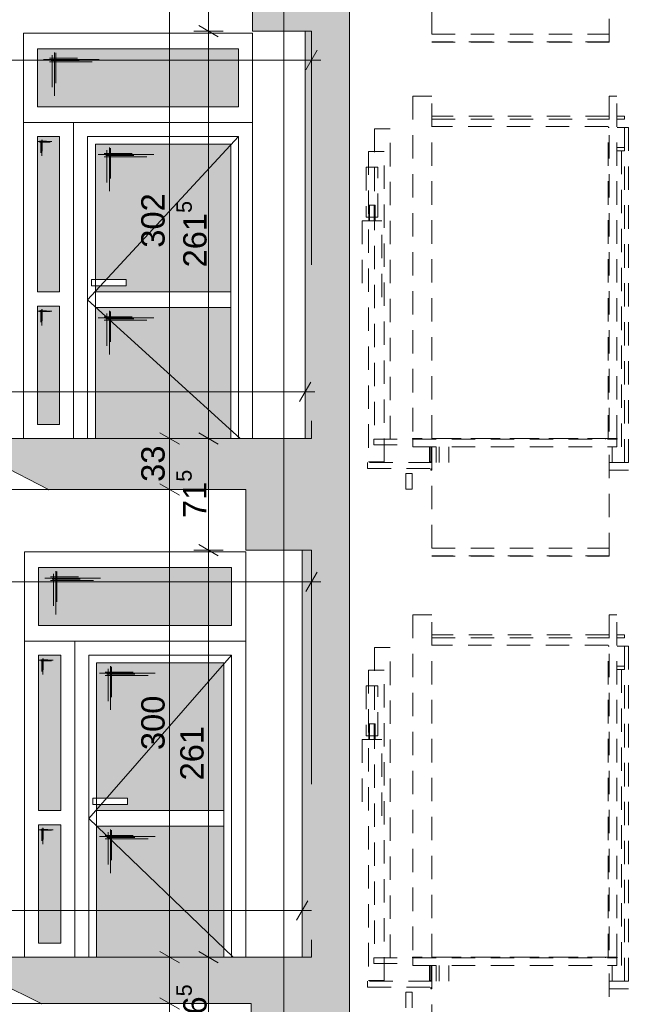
# Paper-space layout 'A-42 PRZEKRÓJ A-A' of a CAD drawing. Header units: millimetres. Extents: x 0 to 1114, y -5 to 726.
# Tile 41 of 92: x 132 to 172, y 389 to 452. Entities that reach past the tile are written whole.
import ezdxf
from ezdxf.xclip import XClip

# ---------------------------------------------------------------- set-up
doc = ezdxf.new("R2010")
doc.units = ezdxf.units.MM
doc.header["$MEASUREMENT"] = 0
doc.header["$XCLIPFRAME"] = 0
for name, pattern in [('DASHDOTX2', [1000, 500, -250, 0, -250]), ('LINIE_3', [25, 15, -10]), ('Przer. długie kreski', [2.5, 1.5, -1]), ('PRZERYWANA', [5.64444, 2.82222, -2.82222]), ('VERDECKT', [381, 254, -127])]:
    doc.linetypes.add(name, pattern=pattern)
for name, color, linetype, lineweight, true_color in [('A_osie_Nr_pióra__16', 7, 'Continuous', 5, 0x0f0f0f), ('A_schody_Nr_pióra__9', 7, 'Continuous', 13, 0xadadad), ('A_stolarka_Nr_pióra__254', 7, 'Continuous', 5, 0xfdfdfd), ('A_stolarka_Nr_pióra__9', 7, 'Continuous', 13, 0xadadad), ('A_winda_Nr_pióra__10', 7, 'Continuous', 13, 0x4b4b4b), ('A_ściany_Nr_pióra__8', 7, 'Continuous', 13, 0x4c4c4c)]:
    doc.layers.add(name, color=color, linetype=linetype, lineweight=lineweight, true_color=true_color)
doc.layers.add('A_schody', color=7, linetype='Continuous')
doc.layers.add('A_stolarka', color=7, linetype='Continuous')
for name, color, linetype, lineweight in [('A_schody_Nr_pióra__1', 7, 'Continuous', 20), ('A_strop_Nr_pióra__1', 7, 'Continuous', 20), ('A_wymiary_Nr_pióra__1', 7, 'Continuous', 20), ('A_wymiary_Nr_pióra__2', 8, 'Continuous', 13), ('A_ściany_Nr_pióra__1', 7, 'Continuous', 20)]:
    doc.layers.add(name, color=color, linetype=linetype, lineweight=lineweight)
doc.styles.add('STYL_AUTOMATYCZNY_1', font='arial.ttf')
doc.styles.add('STYL_AUTOMATYCZNY_4', font='arial.ttf')

# ---------------------------------------------------------------- blocks, each defined once
blk = doc.blocks.new('Rysunek_1_1', base_point=(-1560.278, -148.908))
at = {"layer": 'A_schody', "linetype": 'Continuous', "lineweight": 0, "true_color": 0x000000}
h = blk.add_hatch(color=18, dxfattribs=at)
h.paths.add_polyline_path([(81.694, 140.929), (175.424, 140.929), (226.244, 140.929), (306.913, 140.929), (548.587, 140.929), (548.587, 244.87), (543.567, 244.87), (543.567, 243.12), (527.617, 243.12), (527.617, 243.652), (527.767, 243.652), (527.767, 244.652), (524.676, 244.652), (524.676, 245.185), (524.826, 245.185), (524.826, 246.185), (521.735, 246.185), (521.735, 246.718), (521.885, 246.718), (521.885, 247.718), (518.794, 247.718), (518.794, 248.251), (518.944, 248.251), (518.944, 249.251), (515.853, 249.251), (515.853, 249.784), (516.003, 249.784), (516.003, 250.784), (512.912, 250.784), (512.912, 251.317), (513.062, 251.317), (513.062, 252.317), (509.971, 252.317), (509.971, 252.85), (510.121, 252.85), (510.121, 253.85), (507.03, 253.85), (507.03, 254.383), (507.18, 254.383), (507.18, 255.383), (504.089, 255.383), (504.089, 255.916), (504.239, 255.916), (504.239, 256.916), (501.148, 256.916), (501.148, 257.449), (501.298, 257.449), (501.298, 258.449), (498.572, 258.449), (498.207, 258.449), (498.207, 258.982), (498.357, 258.982), (498.357, 259.982), (498.277, 259.982), (479.827, 259.982), (479.827, 286.332), (482.217, 286.332), (482.217, 290.162), (496.884, 290.162), (527.025, 274.725), (529.906, 273.25), (543.567, 273.25), (543.567, 276.2), (527.437, 276.2), (527.437, 276.727), (527.587, 276.727), (527.587, 277.727), (524.454, 277.727), (524.454, 278.255), (524.604, 278.255), (524.604, 279.255), (521.471, 279.255), (521.471, 279.783), (521.621, 279.783), (521.621, 280.783), (518.488, 280.783), (518.488, 281.31), (518.638, 281.31), (518.638, 282.31), (515.505, 282.31), (515.505, 282.838), (515.655, 282.838), (515.655, 283.838), (512.522, 283.838), (512.522, 284.366), (512.672, 284.366), (512.672, 285.366), (509.539, 285.366), (509.539, 285.894), (509.689, 285.894), (509.689, 286.894), (506.556, 286.894), (506.556, 287.421), (506.706, 287.421), (506.706, 288.421), (503.573, 288.421), (503.573, 288.949), (503.723, 288.949), (503.723, 289.949), (500.59, 289.949), (500.59, 290.477), (500.74, 290.477), (500.74, 291.477), (497.79, 291.477), (497.607, 291.477), (497.607, 292.005), (497.757, 292.005), (497.757, 293.005), (497.647, 293.005), (497.497, 293.005), (494.627, 293.005), (479.247, 293.005), (479.217, 293.005), (479.217, 319.235), (481.647, 319.235), (481.647, 323.105), (496.903, 323.105), (527.216, 307.736), (530.839, 305.9), (543.567, 305.9), (543.567, 309.21), (530.456, 309.21), (527.627, 309.21), (527.627, 309.736), (527.777, 309.736), (527.777, 310.736), (524.617, 310.736), (524.617, 311.262), (524.767, 311.262), (524.767, 312.262), (521.607, 312.262), (521.607, 312.788), (521.757, 312.788), (521.757, 313.788), (518.597, 313.788), (518.597, 314.314), (518.747, 314.314), (518.747, 315.314), (515.587, 315.314), (515.587, 315.84), (515.737, 315.84), (515.737, 316.84), (512.577, 316.84), (512.577, 317.366), (512.727, 317.366), (512.727, 318.366), (509.567, 318.366), (509.567, 318.892), (509.717, 318.892), (509.717, 319.892), (506.557, 319.892), (506.557, 320.418), (506.707, 320.418), (506.707, 321.418), (503.547, 321.418), (503.547, 321.944), (503.697, 321.944), (503.697, 322.944), (500.537, 322.944), (500.537, 323.47), (500.687, 323.47), (500.687, 324.47), (497.527, 324.47), (497.527, 324.493), (497.527, 324.996), (497.677, 324.996), (497.677, 325.996), (497.647, 325.996), (497.177, 325.996), (479.547, 325.996), (479.547, 351.996), (481.717, 351.996), (481.717, 355.946), (498.578, 355.946), (527.341, 341.136), (530.809, 339.35), (543.567, 339.35), (543.567, 342.65), (527.677, 342.65), (527.677, 343.181), (527.827, 343.181), (527.827, 344.181), (524.703, 344.181), (524.703, 344.712), (524.853, 344.712), (524.853, 345.712), (521.729, 345.712), (521.729, 346.244), (521.879, 346.244), (521.879, 347.244), (518.755, 347.244), (518.755, 347.775), (518.905, 347.775), (518.905, 348.775), (515.781, 348.775), (515.781, 349.306), (515.931, 349.306), (515.931, 350.306), (512.807, 350.306), (512.807, 350.838), (512.957, 350.838), (512.957, 351.838), (509.833, 351.838), (509.833, 352.369), (509.983, 352.369), (509.983, 353.369), (506.859, 353.369), (506.859, 353.9), (507.009, 353.9), (507.009, 354.9), (503.885, 354.9), (503.885, 355.432), (504.035, 355.432), (504.035, 356.432), (500.911, 356.432), (500.911, 356.963), (501.061, 356.963), (501.061, 357.963), (497.937, 357.963), (497.937, 357.981), (497.937, 358.495), (498.087, 358.495), (498.087, 359.495), (497.607, 359.495), (494.957, 359.495), (479.467, 359.495), (479.467, 385.725), (481.827, 385.725), (481.827, 389.495), (496.894, 389.495), (527.195, 374.445), (530.547, 372.78), (543.567, 372.78), (543.567, 375.94), (527.557, 375.94), (527.557, 376.433), (527.707, 376.433), (527.707, 377.433), (524.551, 377.433), (524.551, 377.926), (524.701, 377.926), (524.701, 378.926), (521.545, 378.926), (521.545, 379.419), (521.695, 379.419), (521.695, 380.419), (518.539, 380.419), (518.539, 380.912), (518.689, 380.912), (518.689, 381.912), (515.533, 381.912), (515.533, 382.405), (515.683, 382.405), (515.683, 383.405), (512.527, 383.405), (512.527, 383.898), (512.677, 383.898), (512.677, 384.898), (509.521, 384.898), (509.521, 385.391), (509.671, 385.391), (509.671, 386.391), (506.515, 386.391), (506.515, 386.884), (506.665, 386.884), (506.665, 387.884), (506.416, 387.884), (503.509, 387.884), (503.509, 388.377), (503.659, 388.377), (503.659, 389.377), (503.413, 389.377), (500.503, 389.377), (500.503, 389.87), (500.653, 389.87), (500.653, 390.87), (500.41, 390.87), (497.813, 390.87), (497.497, 390.87), (497.497, 391.363), (497.647, 391.363), (497.647, 392.363), (479.397, 392.363), (479.397, 418.623), (481.617, 418.623), (481.617, 422.123), (498.369, 422.123), (527.387, 407.759), (531.063, 405.94), (543.567, 405.94), (543.567, 409.28), (527.697, 409.28), (527.697, 409.765), (527.847, 409.765), (527.847, 410.765), (524.697, 410.765), (524.697, 411.25), (524.847, 411.25), (524.847, 412.25), (521.697, 412.25), (521.697, 412.735), (521.847, 412.735), (521.847, 413.735), (518.697, 413.735), (518.697, 414.22), (518.847, 414.22), (518.847, 415.22), (515.697, 415.22), (515.697, 415.705), (515.847, 415.705), (515.847, 416.705), (512.697, 416.705), (512.697, 417.189), (512.847, 417.189), (512.847, 418.189), (509.697, 418.189), (509.697, 418.674), (509.847, 418.674), (509.847, 419.674), (506.697, 419.674), (506.697, 420.159), (506.847, 420.159), (506.847, 421.159), (503.697, 421.159), (503.697, 421.644), (503.847, 421.644), (503.847, 422.644), (500.697, 422.644), (500.697, 423.129), (500.847, 423.129), (500.847, 424.129), (497.697, 424.129), (497.697, 424.614), (497.847, 424.614), (497.847, 425.614), (479.317, 425.614), (479.317, 451.774), (481.707, 451.774), (481.707, 455.544), (496.931, 455.544), (527.257, 440.792), (530.881, 439.03), (543.567, 439.03), (543.567, 442.31), (527.567, 442.31), (527.567, 442.785), (527.717, 442.785), (527.717, 443.785), (524.533, 443.785), (524.533, 444.261), (524.683, 444.261), (524.683, 445.261), (521.499, 445.261), (521.499, 445.737), (521.649, 445.737), (521.649, 446.737), (518.465, 446.737), (518.465, 447.213), (518.615, 447.213), (518.615, 448.213), (515.431, 448.213), (515.431, 448.689), (515.581, 448.689), (515.581, 449.689), (512.397, 449.689), (512.397, 450.165), (512.547, 450.165), (512.547, 451.165), (509.363, 451.165), (509.363, 451.641), (509.513, 451.641), (509.513, 452.641), (506.329, 452.641), (506.329, 453.117), (506.479, 453.117), (506.479, 454.117), (503.295, 454.117), (503.295, 454.593), (503.445, 454.593), (503.445, 455.593), (500.261, 455.593), (500.261, 456.069), (500.411, 456.069), (500.411, 457.069), (497.227, 457.069), (497.227, 457.545), (497.377, 457.545), (497.377, 458.545), (479.247, 458.545), (479.247, 484.675), (481.019, 484.675), (481.019, 488.575), (496.868, 488.575), (530.662, 472.1), (543.567, 472.1), (543.567, 475.18), (527.767, 475.18), (527.767, 475.645), (527.917, 475.645), (527.917, 476.645), (524.761, 476.645), (524.761, 477.11), (524.911, 477.11), (524.911, 478.11), (521.755, 478.11), (521.755, 478.576), (521.905, 478.576), (521.905, 479.576), (518.749, 479.576), (518.749, 480.041), (518.899, 480.041), (518.899, 481.041), (515.743, 481.041), (515.743, 481.507), (515.893, 481.507), (515.893, 482.507), (512.737, 482.507), (512.737, 482.972), (512.887, 482.972), (512.887, 483.972), (509.731, 483.972), (509.731, 484.438), (509.881, 484.438), (509.881, 485.438), (506.725, 485.438), (506.725, 485.903), (506.875, 485.903), (506.875, 486.903), (503.719, 486.903), (503.719, 487.369), (503.869, 487.369), (503.869, 488.369), (500.713, 488.369), (500.713, 488.834), (500.863, 488.834), (500.863, 489.834), (497.707, 489.834), (497.707, 490.3), (497.857, 490.3), (497.857, 491.3), (479.277, 491.3), (479.277, 517.52), (481.377, 517.52), (481.377, 521.533), (478.41, 521.533), (478.41, 524.133), (477.357, 524.133), (352.051, 524.133), (352.051, 536.095), (543.567, 536.095), (543.567, 527.836), (543.567, 524.133), (547.587, 524.133), (547.587, 521.533), (543.567, 521.533), (543.567, 517.54), (548.587, 517.54), (548.587, 540.961), (543.567, 540.961), (543.567, 539.119), (348.996, 539.119), (348.996, 564.681), (346.838, 564.681), (346.838, 562.317), (85.194, 562.317), (85.194, 564.681), (81.694, 564.681), (81.694, 553.481), (85.194, 553.481), (85.194, 558.993), (147.194, 558.993), (147.194, 524.281), (131.294, 524.281), (131.294, 520.056), (146.901, 520.056), (146.901, 517.255), (150.894, 517.255), (150.894, 491.056), (131.644, 491.056), (131.644, 491.558), (131.794, 491.558), (131.794, 492.558), (128.604, 492.558), (128.604, 493.06), (128.754, 493.06), (128.754, 494.06), (125.564, 494.06), (125.564, 494.562), (125.714, 494.562), (125.714, 495.562), (122.524, 495.562), (122.524, 496.065), (122.674, 496.065), (122.674, 497.065), (119.484, 497.065), (119.484, 497.567), (119.634, 497.567), (119.634, 498.567), (116.444, 498.567), (116.444, 499.069), (116.594, 499.069), (116.594, 500.069), (113.404, 500.069), (113.404, 500.571), (113.554, 500.571), (113.554, 501.571), (110.364, 501.571), (110.364, 502.074), (110.514, 502.074), (110.514, 503.074), (107.324, 503.074), (107.324, 503.576), (107.474, 503.576), (107.474, 504.576), (104.284, 504.576), (104.284, 505.078), (104.434, 505.078), (104.434, 506.078), (101.244, 506.078), (101.244, 506.581), (101.394, 506.581), (101.394, 507.581), (98.194, 507.581), (85.194, 507.581), (85.194, 504.381), (101.294, 504.381), (133.823, 488.306), (146.674, 488.306), (146.674, 484.256), (150.694, 484.256), (150.694, 458.206), (131.244, 458.206), (131.244, 458.69), (131.394, 458.69), (131.394, 459.69), (128.264, 459.69), (128.264, 460.174), (128.414, 460.174), (128.414, 461.174), (125.284, 461.174), (125.284, 461.658), (125.434, 461.658), (125.434, 462.658), (122.304, 462.658), (122.304, 463.142), (122.454, 463.142), (122.454, 464.142), (119.324, 464.142), (119.324, 464.626), (119.474, 464.626), (119.474, 465.626), (116.344, 465.626), (116.344, 466.11), (116.494, 466.11), (116.494, 467.11), (113.364, 467.11), (113.364, 467.594), (113.514, 467.594), (113.514, 468.594), (110.384, 468.594), (110.384, 469.078), (110.534, 469.078), (110.534, 470.078), (107.404, 470.078), (107.404, 470.562), (107.554, 470.562), (107.554, 471.562), (104.424, 471.562), (104.424, 472.046), (104.574, 472.046), (104.574, 473.046), (101.444, 473.046), (101.444, 473.531), (101.594, 473.531), (101.594, 474.531), (101.044, 474.531), (85.194, 474.531), (85.194, 471.531), (101.123, 471.531), (133.451, 455.431), (147.014, 455.431), (147.014, 451.371), (150.394, 451.371), (150.394, 425.231), (130.844, 425.231), (130.844, 425.744), (130.994, 425.744), (130.994, 426.744), (127.904, 426.744), (127.904, 427.258), (128.054, 427.258), (128.054, 428.258), (124.964, 428.258), (124.964, 428.771), (125.114, 428.771), (125.114, 429.771), (122.024, 429.771), (122.024, 430.285), (122.174, 430.285), (122.174, 431.285), (119.084, 431.285), (119.084, 431.799), (119.234, 431.799), (119.234, 432.799), (116.144, 432.799), (116.144, 433.312), (116.294, 433.312), (116.294, 434.312), (113.204, 434.312), (113.204, 434.826), (113.354, 434.826), (113.354, 435.826), (110.264, 435.826), (110.264, 436.34), (110.414, 436.34), (110.414, 437.34), (107.324, 437.34), (107.324, 437.853), (107.474, 437.853), (107.474, 438.853), (104.384, 438.853), (104.384, 439.367), (104.534, 439.367), (104.534, 440.367), (101.444, 440.367), (101.444, 440.881), (101.594, 440.881), (101.594, 441.881), (98.394, 441.881), (85.194, 441.881), (85.194, 438.631), (101.54, 438.631), (133.928, 421.956), (146.574, 421.956), (146.574, 418.066), (150.194, 418.066), (150.194, 391.956), (130.844, 391.956), (130.844, 392.467), (130.994, 392.467), (130.994, 393.467), (127.814, 393.467), (127.814, 393.978), (127.964, 393.978), (127.964, 394.978), (124.784, 394.978), (124.784, 395.49), (124.934, 395.49), (124.934, 396.49), (121.754, 396.49), (121.754, 397.001), (121.904, 397.001), (121.904, 398.001), (118.724, 398.001), (118.724, 398.512), (118.874, 398.512), (118.874, 399.512), (115.694, 399.512), (115.694, 400.024), (115.844, 400.024), (115.844, 401.024), (112.664, 401.024), (112.664, 401.535), (112.814, 401.535), (112.814, 402.535), (109.634, 402.535), (109.634, 403.046), (109.784, 403.046), (109.784, 404.046), (106.604, 404.046), (106.604, 404.558), (106.754, 404.558), (106.754, 405.558), (103.574, 405.558), (103.574, 406.069), (103.724, 406.069), (103.724, 407.069), (100.544, 407.069), (100.544, 407.581), (100.694, 407.581), (100.694, 408.581), (97.494, 408.581), (85.194, 408.581), (85.194, 405.431), (100.469, 405.431), (133.448, 388.981), (146.924, 388.981), (146.924, 385.311), (150.794, 385.311), (150.794, 358.881), (131.244, 358.881), (131.244, 359.376), (131.394, 359.376), (131.394, 360.376), (128.244, 360.376), (128.244, 360.871), (128.394, 360.871), (128.394, 361.871), (125.244, 361.871), (125.244, 362.367), (125.394, 362.367), (125.394, 363.367), (122.244, 363.367), (122.244, 363.862), (122.394, 363.862), (122.394, 364.862), (119.244, 364.862), (119.244, 365.358), (119.394, 365.358), (119.394, 366.358), (116.244, 366.358), (116.244, 366.853), (116.394, 366.853), (116.394, 367.853), (113.244, 367.853), (113.244, 368.349), (113.394, 368.349), (113.394, 369.349), (110.244, 369.349), (110.244, 369.844), (110.394, 369.844), (110.394, 370.844), (107.244, 370.844), (107.244, 371.34), (107.394, 371.34), (107.394, 372.34), (104.244, 372.34), (104.244, 372.835), (104.394, 372.835), (104.394, 373.835), (101.244, 373.835), (101.244, 374.331), (101.394, 374.331), (101.394, 375.331), (98.194, 375.331), (85.194, 375.331), (85.194, 372.331), (100.9, 372.331), (134.251, 355.706), (146.737, 355.706), (146.737, 352.136), (150.694, 352.136), (150.694, 325.906), (150.494, 325.906), (131.144, 325.906), (131.144, 326.408), (131.294, 326.408), (131.294, 327.408), (128.164, 327.408), (128.164, 327.91), (128.314, 327.91), (128.314, 328.91), (125.184, 328.91), (125.184, 329.412), (125.334, 329.412), (125.334, 330.412), (122.204, 330.412), (122.204, 330.915), (122.354, 330.915), (122.354, 331.915), (119.224, 331.915), (119.224, 332.417), (119.374, 332.417), (119.374, 333.417), (116.244, 333.417), (116.244, 333.919), (116.394, 333.919), (116.394, 334.919), (113.264, 334.919), (113.264, 335.421), (113.414, 335.421), (113.414, 336.421), (110.284, 336.421), (110.284, 336.924), (110.434, 336.924), (110.434, 337.924), (107.304, 337.924), (107.304, 338.426), (107.454, 338.426), (107.454, 339.426), (104.324, 339.426), (104.324, 339.928), (104.474, 339.928), (104.474, 340.928), (101.344, 340.928), (101.344, 341.431), (101.494, 341.431), (101.494, 342.431), (98.294, 342.431), (85.194, 342.431), (85.194, 339.231), (101.379, 339.231), (134.06, 322.756), (146.544, 322.756), (146.544, 319.066), (150.494, 319.066), (150.494, 292.856), (130.894, 292.856), (130.844, 292.856), (130.844, 293.321), (130.994, 293.321), (130.994, 294.321), (127.884, 294.321), (127.884, 294.787), (128.034, 294.787), (128.034, 295.787), (124.924, 295.787), (124.924, 296.253), (125.074, 296.253), (125.074, 297.253), (121.964, 297.253), (121.964, 297.719), (122.114, 297.719), (122.114, 298.719), (119.004, 298.719), (119.004, 299.185), (119.154, 299.185), (119.154, 300.185), (116.044, 300.185), (116.044, 300.651), (116.194, 300.651), (116.194, 301.651), (113.084, 301.651), (113.084, 302.117), (113.234, 302.117), (113.234, 303.117), (110.124, 303.117), (110.124, 303.583), (110.274, 303.583), (110.274, 304.583), (107.164, 304.583), (107.164, 305.049), (107.314, 305.049), (107.314, 306.049), (104.204, 306.049), (104.204, 306.515), (104.354, 306.515), (104.354, 307.515), (101.244, 307.515), (101.244, 307.981), (101.394, 307.981), (101.394, 308.981), (98.194, 308.981), (85.194, 308.981), (85.194, 306.131), (100.659, 306.131), (132.664, 290.281), (147.001, 290.281), (147.001, 286.281), (150.794, 286.281), (150.894, 286.281), (150.894, 260.081), (150.794, 260.081), (131.544, 260.081), (131.544, 260.54), (131.694, 260.54), (131.694, 261.54), (128.514, 261.54), (128.514, 261.999), (128.664, 261.999), (128.664, 262.999), (125.484, 262.999), (125.484, 263.458), (125.634, 263.458), (125.634, 264.458), (122.454, 264.458), (122.454, 264.917), (122.604, 264.917), (122.604, 265.917), (119.424, 265.917), (119.424, 266.376), (119.574, 266.376), (119.574, 267.376), (116.394, 267.376), (116.394, 267.835), (116.544, 267.835), (116.544, 268.835), (113.364, 268.835), (113.364, 269.294), (113.514, 269.294), (113.514, 270.294), (110.334, 270.294), (110.334, 270.753), (110.484, 270.753), (110.484, 271.753), (107.304, 271.753), (107.304, 272.212), (107.454, 272.212), (107.454, 273.212), (104.274, 273.212), (104.274, 273.671), (104.424, 273.671), (104.424, 274.671), (101.244, 274.671), (101.244, 275.131), (101.394, 275.131), (101.394, 276.131), (98.194, 276.131), (85.194, 276.131), (85.194, 276.281), (81.694, 276.281), (81.694, 161.081)])
h.paths.add_polyline_path([(85.194, 241.081), (99.89, 241.081), (133.69, 224.181), (146.852, 224.181), (146.852, 220.611), (150.594, 220.611), (150.594, 194.081), (134.194, 194.081), (130.994, 194.081), (130.844, 194.081), (130.844, 194.581), (130.994, 194.581), (130.994, 195.581), (127.874, 195.581), (127.874, 196.081), (128.024, 196.081), (128.024, 197.081), (124.904, 197.081), (124.904, 197.581), (125.054, 197.581), (125.054, 198.581), (121.934, 198.581), (121.934, 199.081), (122.084, 199.081), (122.084, 200.081), (118.964, 200.081), (118.964, 200.581), (119.114, 200.581), (119.114, 201.581), (115.994, 201.581), (115.994, 202.081), (116.144, 202.081), (116.144, 203.081), (113.024, 203.081), (113.024, 203.581), (113.174, 203.581), (113.174, 204.581), (110.054, 204.581), (110.054, 205.081), (110.204, 205.081), (110.204, 206.081), (107.084, 206.081), (107.084, 206.581), (107.234, 206.581), (107.234, 207.581), (104.114, 207.581), (104.114, 208.081), (104.264, 208.081), (104.264, 209.081), (101.144, 209.081), (101.144, 209.581), (101.294, 209.581), (101.294, 210.581), (85.694, 210.581), (85.194, 210.581)], flags=0)
h.paths.add_polyline_path([(85.194, 207.481), (100.985, 207.481), (134.051, 190.781), (147.294, 190.781), (147.294, 187.311), (150.694, 187.311), (150.694, 161.081), (129.144, 161.081), (129.144, 161.711), (129.294, 161.711), (129.294, 162.711), (126.2, 162.711), (126.2, 163.341), (126.35, 163.341), (126.35, 164.341), (123.255, 164.341), (123.255, 164.971), (123.405, 164.971), (123.405, 165.971), (120.311, 165.971), (120.311, 166.601), (120.461, 166.601), (120.461, 167.601), (117.366, 167.601), (117.366, 168.231), (117.516, 168.231), (117.516, 169.231), (114.422, 169.231), (114.422, 169.861), (114.572, 169.861), (114.572, 170.861), (111.477, 170.861), (111.477, 171.491), (111.627, 171.491), (111.627, 172.491), (108.533, 172.491), (108.533, 173.121), (108.683, 173.121), (108.683, 174.121), (105.588, 174.121), (105.588, 174.751), (105.738, 174.751), (105.738, 175.751), (102.644, 175.751), (102.644, 176.381), (102.794, 176.381), (102.794, 177.381), (99.594, 177.381), (85.694, 177.381), (85.194, 177.381)], flags=0)
h.paths.add_polyline_path([(98.194, 243.581), (85.194, 243.581), (85.194, 273.581), (100.052, 273.581), (134.109, 257.181), (146.856, 257.181), (146.856, 253.581), (150.794, 253.581), (150.794, 227.081), (131.244, 227.081), (131.244, 227.581), (131.394, 227.581), (131.394, 228.581), (128.244, 228.581), (128.244, 229.081), (128.394, 229.081), (128.394, 230.081), (125.244, 230.081), (125.244, 230.581), (125.394, 230.581), (125.394, 231.581), (122.244, 231.581), (122.244, 232.081), (122.394, 232.081), (122.394, 233.081), (119.244, 233.081), (119.244, 233.581), (119.394, 233.581), (119.394, 234.581), (116.244, 234.581), (116.244, 235.081), (116.394, 235.081), (116.394, 236.081), (113.244, 236.081), (113.244, 236.581), (113.394, 236.581), (113.394, 237.581), (110.244, 237.581), (110.244, 238.081), (110.394, 238.081), (110.394, 239.081), (107.244, 239.081), (107.244, 239.581), (107.394, 239.581), (107.394, 240.581), (104.244, 240.581), (104.244, 241.081), (104.394, 241.081), (104.394, 242.081), (101.244, 242.081), (101.244, 242.581), (101.394, 242.581), (101.394, 243.581)], flags=0)
h.paths.add_polyline_path([(172.924, 149.057), (153.247, 149.057), (153.247, 526.588), (172.924, 526.588)], flags=0)
h.paths.add_polyline_path([(153.247, 529.128), (153.247, 540.019), (153.247, 558.993), (197.906, 558.993), (197.906, 529.128), (175.424, 529.128)], flags=0)
h.paths.add_polyline_path([(175.424, 458.356), (175.424, 487.895), (224.744, 487.895), (224.744, 479.356), (226.244, 479.356), (226.244, 491.056), (175.424, 491.056), (175.424, 520.915), (224.744, 520.915), (224.744, 512.056), (226.244, 512.056), (226.244, 526.757), (254.323, 526.757), (254.323, 149.057), (226.244, 149.057), (226.244, 161.081), (175.424, 161.081), (175.424, 190.716), (224.744, 190.716), (224.744, 182.081), (226.244, 182.081), (226.244, 194.081), (175.424, 194.081), (175.424, 223.904), (224.744, 223.904), (224.744, 215.081), (226.244, 215.081), (226.244, 227.081), (175.424, 227.081), (175.424, 257.094), (224.744, 257.094), (224.744, 248.081), (226.244, 248.081), (226.244, 260.081), (175.424, 260.081), (175.424, 289.86), (224.744, 289.86), (224.744, 281.081), (226.244, 281.081), (226.244, 292.856), (175.424, 292.856), (175.424, 322.879), (224.744, 322.879), (224.744, 313.856), (226.244, 313.856), (226.244, 325.906), (175.424, 325.906), (175.424, 355.9), (224.744, 355.9), (224.744, 346.906), (226.244, 346.906), (226.244, 359.081), (175.424, 359.081), (175.424, 388.92), (224.744, 388.92), (224.744, 380.081), (226.244, 380.081), (226.244, 392.156), (175.424, 392.156), (175.424, 421.855), (224.744, 421.855), (224.744, 413.156), (226.244, 413.156), (226.244, 425.381), (175.424, 425.381), (175.424, 454.875), (224.744, 454.875), (224.744, 446.381), (226.244, 446.381), (226.244, 458.356)], flags=0)
h.paths.add_polyline_path([(224.744, 529.128), (198.906, 529.128), (198.906, 558.993), (214.553, 558.993), (214.553, 554.428), (218.278, 554.428), (218.278, 558.993), (280.423, 558.993), (280.423, 554.428), (284.064, 554.428), (284.064, 558.993), (332.796, 558.993), (346.125, 558.993), (346.125, 552.476), (347.029, 552.476), (347.029, 524.133), (332.796, 524.133), (311.061, 524.133), (311.061, 529.128), (305.413, 529.128), (256.333, 529.128), (254.833, 529.128), (226.244, 529.128)], flags=0)
h.paths.add_polyline_path([(255.709, 227.081), (255.709, 253.581), (259.467, 253.581), (259.467, 256.491), (278.972, 256.491), (278.972, 253.581), (283.324, 253.581), (283.324, 248.081), (285.053, 248.081), (285.053, 260.081), (256.323, 260.081), (255.823, 260.081), (255.823, 286.356), (258.688, 286.356), (258.688, 289.266), (279.283, 289.266), (279.283, 286.356), (283.254, 286.356), (283.254, 281.081), (285.053, 281.081), (285.053, 292.856), (256.323, 292.856), (255.823, 292.856), (255.823, 319.066), (258.343, 319.066), (258.343, 322.256), (279.153, 322.256), (279.153, 319.066), (283.634, 319.066), (283.634, 313.856), (285.053, 313.856), (285.053, 325.906), (256.323, 325.906), (255.823, 325.906), (255.823, 352.136), (258.283, 352.136), (258.283, 355.416), (279.133, 355.416), (279.133, 352.136), (283.504, 352.136), (283.504, 346.906), (285.053, 346.906), (285.053, 359.081), (256.323, 359.081), (255.823, 359.081), (255.823, 385.311), (258.573, 385.311), (258.573, 388.571), (279.593, 388.571), (279.593, 385.311), (283.494, 385.311), (283.494, 380.081), (285.053, 380.081), (285.053, 392.156), (256.323, 392.156), (255.823, 392.156), (255.823, 418.066), (258.523, 418.066), (258.523, 421.666), (279.293, 421.666), (279.293, 418.066), (283.494, 418.066), (283.494, 413.156), (285.053, 413.156), (285.053, 425.381), (256.323, 425.381), (255.823, 425.381), (255.823, 451.371), (258.099, 451.371), (258.099, 455.501), (279.815, 455.501), (279.815, 451.371), (283.574, 451.371), (283.574, 446.381), (285.053, 446.381), (285.053, 458.356), (256.323, 458.356), (255.823, 458.356), (255.823, 484.206), (258.703, 484.206), (258.703, 488.306), (279.604, 488.306), (279.583, 484.206), (283.574, 484.206), (283.574, 479.356), (285.053, 479.356), (285.053, 491.056), (256.323, 491.056), (255.823, 491.056), (255.823, 517.226), (258.689, 517.226), (258.689, 519.525), (258.689, 521.328), (255.923, 521.328), (255.923, 528.128), (283.474, 528.128), (283.474, 521.328), (279.543, 521.328), (279.543, 517.226), (283.674, 517.226), (283.674, 512.056), (285.053, 512.056), (285.053, 527.628), (305.413, 527.628), (305.413, 149.057), (285.053, 149.057), (285.053, 161.081), (256.323, 161.081), (255.823, 161.081), (255.823, 187.581), (258.382, 187.581), (258.382, 190.681), (279.823, 190.681), (279.823, 187.581), (283.474, 187.581), (283.474, 182.081), (285.053, 182.081), (285.053, 194.081), (256.323, 194.081), (255.823, 194.081), (255.823, 220.581), (258.433, 220.581), (258.433, 223.491), (279.303, 223.491), (279.303, 220.581), (283.413, 220.581), (283.413, 215.081), (285.053, 215.081), (285.053, 227.081), (256.209, 227.081)], flags=0)
h.paths.add_polyline_path([(306.913, 289.828), (477.357, 289.828), (477.357, 260.081), (306.913, 260.081)], flags=0)
h.paths.add_polyline_path([(458.097, 161.081), (306.913, 161.081), (306.913, 190.96), (458.097, 190.96)], flags=0)
h.paths.add_polyline_path([(306.913, 458.356), (306.913, 488.028), (477.357, 488.028), (477.357, 458.356)], flags=0)
h.paths.add_polyline_path([(306.913, 425.381), (306.913, 455.328), (477.357, 455.328), (477.357, 425.381)], flags=0)
h.paths.add_polyline_path([(477.357, 392.156), (306.913, 392.156), (306.913, 422.353), (477.357, 422.353), (477.357, 392.363)], flags=0)
h.paths.add_polyline_path([(477.357, 491.056), (306.913, 491.056), (306.913, 521.064), (477.357, 521.064)], flags=0)
h.paths.add_polyline_path([(306.913, 193.881), (306.913, 224.053), (477.357, 224.053), (477.357, 193.881), (458.097, 193.881)], flags=0)
h.paths.add_polyline_path([(306.913, 325.906), (306.913, 356.053), (477.357, 356.053), (477.357, 325.906)], flags=0)
h.paths.add_polyline_path([(306.913, 389.128), (477.357, 389.128), (477.357, 359.081), (306.913, 359.081)], flags=0)
h.paths.add_polyline_path([(477.357, 292.856), (306.913, 292.856), (306.913, 322.878), (477.357, 322.878)], flags=0)
h.paths.add_polyline_path([(306.913, 257.053), (477.357, 257.053), (477.357, 227.081), (306.913, 227.081)], flags=0)
h.paths.add_polyline_path([(460.097, 161.23), (459.597, 161.23), (459.597, 190.96), (477.357, 190.96), (477.357, 187.48), (482.007, 187.48), (482.007, 190.96), (498.336, 190.96), (519.447, 181.159), (521.347, 180.277), (521.347, 179.775), (543.567, 179.775), (543.567, 161.23)], flags=0)
h.paths.add_polyline_path([(479.747, 220.551), (482.078, 220.551), (482.078, 224.303), (496.973, 224.303), (527.249, 209.225), (530.883, 207.415), (543.567, 207.415), (543.567, 182.775), (522.45, 182.775), (519.677, 182.775), (519.677, 184.164), (516.687, 184.164), (516.687, 185.552), (513.697, 185.552), (513.697, 186.94), (510.707, 186.94), (510.707, 188.328), (507.717, 188.328), (507.717, 189.716), (504.727, 189.716), (504.727, 191.104), (501.737, 191.104), (501.737, 192.492), (498.747, 192.492), (498.747, 193.881), (497.557, 193.881), (479.747, 193.881)], flags=0)
h.paths.add_polyline_path([(479.827, 253.051), (481.977, 253.051), (481.977, 256.781), (498.162, 256.781), (527.183, 241.654), (528.401, 241.02), (529.443, 241.02), (543.567, 241.02), (543.567, 210.76), (530.484, 210.76), (527.727, 210.76), (527.727, 211.236), (527.877, 211.236), (527.877, 212.236), (524.74, 212.236), (524.74, 212.712), (524.89, 212.712), (524.89, 213.712), (521.753, 213.712), (521.753, 214.189), (521.903, 214.189), (521.903, 215.189), (518.766, 215.189), (518.766, 215.665), (518.916, 215.665), (518.916, 216.665), (515.779, 216.665), (515.779, 217.142), (515.929, 217.142), (515.929, 218.142), (512.792, 218.142), (512.792, 218.618), (512.942, 218.618), (512.942, 219.618), (509.805, 219.618), (509.805, 220.095), (509.955, 220.095), (509.955, 221.095), (506.818, 221.095), (506.818, 221.571), (506.968, 221.571), (506.968, 222.571), (503.831, 222.571), (503.831, 223.048), (503.981, 223.048), (503.981, 224.048), (500.844, 224.048), (500.844, 224.524), (500.994, 224.524), (500.994, 225.524), (497.994, 225.524), (497.857, 225.524), (497.857, 226.001), (498.007, 226.001), (498.007, 227.001), (497.597, 227.001), (479.827, 227.001)], flags=0)
at = {"layer": 'A_stolarka', "linetype": 'Continuous', "lineweight": 0, "true_color": 0x2d2d2d}
for points in [[(133.204, 450.231), (133.204, 446.509), (146.114, 446.509), (146.114, 450.231)], [(134.628, 434.631), (134.628, 444.609), (133.204, 444.609), (133.204, 434.631)], [(136.928, 435.026), (136.928, 434.631), (145.614, 434.631), (145.614, 444.109), (136.928, 444.109), (136.928, 435.435), (138.907, 435.435), (138.907, 435.026)], [(133.204, 426.131), (134.628, 426.131), (134.628, 433.731), (133.204, 433.731)], [(136.928, 433.631), (136.928, 425.231), (145.614, 425.231), (145.614, 433.631)], [(133.281, 416.956), (133.281, 413.234), (145.674, 413.234), (145.674, 416.956)], [(134.705, 401.356), (134.705, 411.334), (133.281, 411.334), (133.281, 401.356)], [(137.005, 401.751), (137.005, 401.356), (145.174, 401.356), (145.174, 410.834), (137.005, 410.834), (137.005, 402.16), (138.984, 402.16), (138.984, 401.751)], [(133.281, 392.856), (134.705, 392.856), (134.705, 400.456), (133.281, 400.456)], [(137.005, 400.356), (137.005, 391.956), (145.174, 391.956), (145.174, 400.356)]]:
    blk.add_hatch(color=250, dxfattribs=at).paths.add_polyline_path(points)
at = {"layer": 'A_osie_Nr_pióra__16', "color": 250, "linetype": 'DASHDOTX2', "lineweight": 5, "true_color": 0x0f0f0f}
blk.add_line((149.019, 533.433), (149.019, 175.184), dxfattribs=at)
at = {"layer": 'A_schody_Nr_pióra__1', "color": 7, "linetype": 'Continuous', "lineweight": 20}
for p, q in [((101.54, 438.631), (133.928, 421.956)), ((100.469, 405.431), (133.448, 388.981))]:
    blk.add_line(p, q, dxfattribs=at)
at = {"layer": 'A_schody_Nr_pióra__9', "color": 253, "linetype": 'PRZERYWANA', "lineweight": 13, "true_color": 0xadadad}
for p, q in [((131.194, 425.231), (133.877, 425.231)), ((130.894, 391.956), (134.094, 391.956))]:
    blk.add_line(p, q, dxfattribs=at)
at = {"layer": 'A_schody_Nr_pióra__9', "color": 253, "linetype": 'Continuous', "lineweight": 13, "true_color": 0xadadad}
for p, q in [((131.169, 421.956), (133.928, 421.956)), ((131.474, 388.981), (133.448, 388.981))]:
    blk.add_line(p, q, dxfattribs=at)
at = {"layer": 'A_schody_Nr_pióra__9', "color": 253, "linetype": 'PRZERYWANA', "lineweight": 13, "true_color": 0xadadad}
blk.add_point((133.928, 421.956), dxfattribs=at)
blk.add_point((133.928, 421.956), dxfattribs=at)
blk.add_point((133.928, 421.956), dxfattribs=at)
at = {"layer": 'A_schody_Nr_pióra__9', "color": 253, "linetype": 'Continuous', "lineweight": 13, "true_color": 0xadadad}
blk.add_point((133.448, 388.981), dxfattribs=at)
at = {"layer": 'A_stolarka_Nr_pióra__254', "color": 7, "linetype": 'Continuous', "lineweight": 5, "true_color": 0xfdfdfd}
for p, q in [((134.154, 449.825), (134.154, 447.767)), ((134.314, 449.999), (134.314, 447.212)), ((134.38, 449.969), (134.38, 448.024)), ((133.598, 449.557), (137.174, 449.557)), ((133.976, 449.623), (135.776, 449.623)), ((133.976, 449.397), (136.72, 449.397)), ((134.083, 449.48), (135.883, 449.48)), ((133.249, 444.288), (134.143, 444.288)), ((133.343, 444.304), (133.793, 444.304)), ((133.343, 444.248), (134.029, 444.248)), ((133.37, 444.268), (133.82, 444.268)), ((133.42, 444.337), (133.42, 443.565)), ((133.48, 444.402), (133.48, 443.357)), ((133.505, 444.391), (133.505, 443.661)), ((137.108, 443.455), (140.683, 443.455)), ((137.486, 443.521), (139.286, 443.521)), ((137.663, 443.722), (137.663, 441.665)), ((137.824, 443.897), (137.824, 441.109)), ((137.89, 443.867), (137.89, 441.922)), ((137.486, 443.294), (140.23, 443.294)), ((137.593, 443.378), (139.393, 443.378)), ((133.249, 433.41), (134.143, 433.41)), ((133.343, 433.426), (133.793, 433.426)), ((133.343, 433.37), (134.029, 433.37)), ((133.37, 433.39), (133.82, 433.39)), ((133.42, 433.459), (133.42, 432.687)), ((133.48, 433.524), (133.48, 432.479)), ((133.505, 433.513), (133.505, 432.783)), ((137.824, 433.419), (137.824, 430.631)), ((137.89, 433.389), (137.89, 431.444)), ((137.108, 432.977), (140.683, 432.977)), ((137.486, 433.043), (139.286, 433.043)), ((137.486, 432.816), (140.23, 432.816)), ((137.593, 432.9), (139.393, 432.9)), ((137.663, 433.244), (137.663, 431.187)), ((133.675, 416.282), (137.25, 416.282)), ((134.053, 416.348), (135.853, 416.348)), ((134.231, 416.55), (134.231, 414.492)), ((134.391, 416.724), (134.391, 413.937)), ((134.457, 416.694), (134.457, 414.749)), ((134.053, 416.122), (136.797, 416.122)), ((134.16, 416.205), (135.96, 416.205)), ((133.326, 411.013), (134.22, 411.013)), ((133.42, 411.029), (133.87, 411.029)), ((133.42, 410.973), (134.106, 410.973)), ((133.447, 410.993), (133.897, 410.993)), ((133.497, 411.062), (133.497, 410.29)), ((133.557, 411.127), (133.557, 410.082)), ((133.581, 411.116), (133.581, 410.386)), ((137.901, 410.622), (137.901, 407.834)), ((137.185, 410.18), (140.76, 410.18)), ((137.562, 410.246), (139.362, 410.246)), ((137.562, 410.019), (140.306, 410.019)), ((137.67, 410.103), (139.47, 410.103)), ((137.74, 410.447), (137.74, 408.39)), ((137.967, 410.592), (137.967, 408.647)), ((133.326, 400.135), (134.22, 400.135)), ((133.42, 400.151), (133.87, 400.151)), ((133.42, 400.095), (134.106, 400.095)), ((133.447, 400.115), (133.897, 400.115)), ((133.497, 400.184), (133.497, 399.412)), ((133.557, 400.249), (133.557, 399.204)), ((133.581, 400.238), (133.581, 399.508)), ((137.74, 399.969), (137.74, 397.912)), ((137.901, 400.144), (137.901, 397.356)), ((137.967, 400.114), (137.967, 398.169)), ((137.185, 399.702), (140.76, 399.702)), ((137.562, 399.768), (139.362, 399.768)), ((137.562, 399.541), (140.306, 399.541)), ((137.67, 399.625), (139.47, 399.625))]:
    blk.add_line(p, q, dxfattribs=at)
at = {"layer": 'A_stolarka_Nr_pióra__9', "color": 253, "linetype": 'Continuous', "lineweight": 13, "true_color": 0xadadad}
for p, q in [((132.304, 451.231), (132.304, 425.231)), ((147.014, 451.231), (132.304, 451.231)), ((147.014, 451.231), (147.014, 425.231)), ((146.114, 450.231), (133.204, 450.231)), ((133.204, 450.231), (133.204, 446.509)), ((146.114, 450.231), (146.114, 446.509)), ((146.114, 446.509), (133.204, 446.509)), ((147.014, 445.509), (132.304, 445.509)), ((135.528, 445.509), (135.528, 425.231)), ((134.628, 444.609), (133.204, 444.609)), ((133.204, 444.609), (133.204, 434.631)), ((134.628, 444.609), (134.628, 434.631)), ((146.114, 444.609), (136.428, 444.609)), ((136.428, 444.609), (136.428, 425.231)), ((136.928, 444.109), (136.928, 425.231)), ((145.614, 444.109), (136.928, 444.109)), ((145.614, 444.109), (145.614, 425.231)), ((146.114, 444.609), (146.114, 425.231)), ((136.682, 435.026), (136.682, 435.435)), ((136.682, 435.435), (138.907, 435.435)), ((138.907, 435.435), (138.907, 435.026)), ((133.204, 434.631), (134.628, 434.631)), ((138.907, 435.026), (136.682, 435.026)), ((136.928, 434.631), (145.614, 434.631)), ((133.204, 433.731), (134.628, 433.731)), ((133.204, 433.731), (133.204, 426.131)), ((134.628, 433.731), (134.628, 426.131)), ((136.928, 433.631), (145.614, 433.631)), ((133.204, 426.131), (134.628, 426.131)), ((147.014, 425.231), (132.304, 425.231)), ((132.381, 417.956), (132.381, 391.956)), ((146.574, 417.956), (132.381, 417.956)), ((146.574, 417.956), (146.574, 391.956)), ((145.674, 416.956), (133.281, 416.956)), ((133.281, 416.956), (133.281, 413.234)), ((145.674, 416.956), (145.674, 413.234)), ((145.674, 413.234), (133.281, 413.234)), ((146.574, 412.234), (132.381, 412.234)), ((135.605, 412.234), (135.605, 391.956)), ((134.705, 411.334), (133.281, 411.334)), ((133.281, 411.334), (133.281, 401.356)), ((134.705, 411.334), (134.705, 401.356)), ((145.674, 411.334), (136.505, 411.334)), ((136.505, 411.334), (136.505, 391.956)), ((145.674, 411.334), (145.674, 391.956)), ((137.005, 410.834), (137.005, 391.956)), ((145.174, 410.834), (137.005, 410.834)), ((145.174, 410.834), (145.174, 391.956)), ((136.759, 401.751), (136.759, 402.16)), ((136.759, 402.16), (138.984, 402.16)), ((138.984, 402.16), (138.984, 401.751)), ((133.281, 401.356), (134.705, 401.356)), ((138.984, 401.751), (136.759, 401.751)), ((137.005, 401.356), (145.174, 401.356)), ((133.281, 400.456), (134.705, 400.456)), ((133.281, 400.456), (133.281, 392.856)), ((134.705, 400.456), (134.705, 392.856)), ((137.005, 400.356), (145.174, 400.356)), ((133.281, 392.856), (134.705, 392.856)), ((146.574, 391.956), (132.381, 391.956))]:
    blk.add_line(p, q, dxfattribs=at)
at = {"layer": 'A_stolarka_Nr_pióra__9', "color": 253, "linetype": 'VERDECKT', "lineweight": 13, "true_color": 0xadadad}
for p, q in [((146.114, 444.609), (136.428, 434.131)), ((136.428, 434.131), (146.214, 425.231)), ((145.674, 411.334), (136.505, 400.856)), ((136.505, 400.856), (145.774, 391.956))]:
    blk.add_line(p, q, dxfattribs=at)
at = {"layer": 'A_strop_Nr_pióra__1', "color": 7, "linetype": 'Continuous', "lineweight": 20}
for p, q in [((147.014, 455.431), (147.014, 451.371)), ((147.014, 451.371), (150.394, 451.371)), ((130.844, 425.231), (132.304, 425.231)), ((147.014, 425.231), (150.394, 425.231)), ((133.928, 421.956), (146.574, 421.956)), ((146.574, 421.956), (146.574, 418.066)), ((146.574, 418.066), (150.194, 418.066)), ((130.844, 391.956), (132.381, 391.956)), ((146.574, 391.956), (150.194, 391.956)), ((133.448, 388.981), (146.924, 388.981)), ((146.924, 388.981), (146.924, 385.311))]:
    blk.add_line(p, q, dxfattribs=at)
at = {"layer": 'A_winda_Nr_pióra__10', "color": 251, "linetype": 'Przer. długie kreski', "lineweight": 13, "true_color": 0x4b4b4b}
for p, q in [((158.524, 457.666), (158.524, 450.658)), ((169.894, 450.658), (169.894, 457.666)), ((158.524, 451.166), (169.894, 451.166)), ((169.894, 450.673), (158.524, 450.673)), ((158.524, 450.658), (169.894, 450.658)), ((157.303, 447.191), (157.303, 425.231)), ((158.524, 447.191), (157.303, 447.191)), ((158.524, 425.231), (158.524, 447.191)), ((169.894, 447.191), (169.894, 425.231)), ((170.394, 447.191), (169.894, 447.191)), ((170.394, 425.231), (170.394, 447.191)), ((169.894, 445.911), (158.524, 445.911)), ((158.524, 445.711), (169.894, 445.711)), ((170.894, 445.911), (170.424, 445.911)), ((170.424, 445.711), (170.894, 445.711)), ((170.894, 445.711), (170.894, 445.911)), ((155.853, 445.091), (154.853, 445.091)), ((154.853, 445.091), (154.853, 425.191)), ((155.853, 425.191), (155.853, 445.091)), ((169.844, 445.241), (158.524, 445.241)), ((169.844, 425.231), (169.844, 445.241)), ((169.844, 445.191), (169.894, 445.191)), ((170.424, 445.191), (171.144, 445.191)), ((170.894, 423.691), (170.894, 445.191)), ((171.144, 445.191), (171.144, 423.191)), ((155.453, 443.641), (154.453, 443.641)), ((154.453, 443.641), (154.453, 423.741)), ((155.453, 423.741), (155.453, 443.641)), ((169.894, 443.891), (169.844, 443.891)), ((169.844, 443.691), (169.894, 443.691)), ((170.894, 443.891), (170.424, 443.891)), ((170.424, 443.691), (170.894, 443.691)), ((170.694, 443.691), (170.694, 423.691)), ((154.303, 442.641), (154.303, 439.441)), ((155.053, 442.641), (154.303, 442.641)), ((155.053, 439.441), (155.053, 442.641)), ((154.878, 440.191), (154.478, 440.191)), ((154.478, 440.191), (154.478, 439.191)), ((154.528, 440.191), (154.528, 439.191)), ((154.828, 440.191), (154.828, 439.191)), ((154.878, 439.191), (154.878, 440.191)), ((155.303, 439.191), (154.053, 439.191)), ((154.053, 439.191), (154.053, 434.306)), ((154.303, 439.441), (155.053, 439.441)), ((155.303, 434.306), (155.303, 439.191)), ((154.803, 425.191), (170.409, 425.191)), ((154.803, 425.191), (154.803, 424.821)), ((170.409, 425.231), (157.288, 425.231)), ((157.288, 425.231), (157.288, 425.191)), ((157.303, 425.191), (157.303, 424.691)), ((158.524, 425.241), (169.844, 425.241)), ((158.538, 425.191), (158.538, 425.231)), ((164.72, 425.241), (164.72, 425.231)), ((169.659, 425.191), (169.659, 425.231)), ((170.394, 424.691), (170.394, 425.191)), ((170.409, 425.191), (170.409, 425.231)), ((154.803, 424.821), (157.303, 424.821)), ((157.303, 424.691), (170.394, 424.691)), ((158.374, 424.691), (158.374, 423.741)), ((158.453, 423.691), (158.453, 424.691)), ((158.524, 424.691), (158.524, 417.683)), ((158.803, 424.691), (158.803, 423.691)), ((159.003, 423.691), (159.003, 424.691)), ((159.603, 424.691), (159.603, 423.691)), ((169.894, 417.683), (169.894, 424.691)), ((170.094, 423.691), (170.094, 424.691)), ((158.524, 423.691), (154.403, 423.691)), ((154.403, 423.691), (154.403, 423.311)), ((154.403, 423.311), (158.524, 423.311)), ((154.453, 423.741), (155.453, 423.741)), ((158.374, 423.741), (158.524, 423.741)), ((158.453, 423.311), (158.453, 423.191)), ((171.144, 423.691), (169.894, 423.691)), ((157.253, 422.991), (156.853, 422.991)), ((156.853, 422.991), (156.853, 421.991)), ((157.253, 421.991), (157.253, 422.991)), ((158.453, 423.191), (158.524, 423.191)), ((169.894, 423.191), (171.144, 423.191)), ((156.853, 421.991), (157.253, 421.991)), ((158.524, 418.191), (169.894, 418.191)), ((169.894, 417.698), (158.524, 417.698)), ((158.524, 417.683), (169.894, 417.683)), ((157.303, 413.916), (157.303, 391.956)), ((158.524, 413.916), (157.303, 413.916)), ((158.524, 391.956), (158.524, 413.916)), ((169.894, 413.916), (169.894, 391.956)), ((170.394, 413.916), (169.894, 413.916)), ((170.394, 391.956), (170.394, 413.916)), ((169.894, 412.636), (158.524, 412.636)), ((170.894, 412.636), (170.424, 412.636)), ((170.894, 412.436), (170.894, 412.636)), ((158.524, 412.436), (169.894, 412.436)), ((169.844, 411.966), (158.524, 411.966)), ((169.844, 391.956), (169.844, 411.966)), ((169.844, 411.916), (169.894, 411.916)), ((170.424, 412.436), (170.894, 412.436)), ((170.424, 411.916), (171.144, 411.916)), ((170.894, 390.416), (170.894, 411.916)), ((171.144, 411.916), (171.144, 389.916)), ((155.853, 411.816), (154.853, 411.816)), ((154.853, 411.816), (154.853, 391.916)), ((155.853, 391.916), (155.853, 411.816)), ((169.894, 410.616), (169.844, 410.616)), ((170.894, 410.616), (170.424, 410.616)), ((155.453, 410.366), (154.453, 410.366)), ((154.453, 410.366), (154.453, 390.466)), ((155.453, 390.466), (155.453, 410.366)), ((169.844, 410.416), (169.894, 410.416)), ((170.424, 410.416), (170.894, 410.416)), ((170.694, 410.416), (170.694, 390.416)), ((154.303, 409.366), (154.303, 406.166)), ((155.053, 409.366), (154.303, 409.366)), ((155.053, 406.166), (155.053, 409.366)), ((154.878, 406.916), (154.478, 406.916)), ((154.478, 406.916), (154.478, 405.916)), ((154.528, 406.916), (154.528, 405.916)), ((154.828, 406.916), (154.828, 405.916)), ((154.878, 405.916), (154.878, 406.916)), ((155.303, 405.916), (154.053, 405.916)), ((154.053, 405.916), (154.053, 401.031)), ((154.303, 406.166), (155.053, 406.166)), ((155.303, 401.031), (155.303, 405.916)), ((154.803, 391.916), (170.409, 391.916)), ((154.803, 391.916), (154.803, 391.546)), ((170.409, 391.956), (157.288, 391.956)), ((157.288, 391.956), (157.288, 391.916)), ((157.303, 391.916), (157.303, 391.416)), ((158.524, 391.966), (169.844, 391.966)), ((158.538, 391.916), (158.538, 391.956)), ((164.72, 391.966), (164.72, 391.956)), ((169.659, 391.916), (169.659, 391.956)), ((170.394, 391.416), (170.394, 391.916)), ((170.409, 391.916), (170.409, 391.956)), ((154.803, 391.546), (157.303, 391.546)), ((157.303, 391.416), (170.394, 391.416)), ((158.374, 391.416), (158.374, 390.466)), ((158.453, 390.416), (158.453, 391.416)), ((158.524, 391.416), (158.524, 384.408)), ((158.803, 391.416), (158.803, 390.416)), ((159.003, 390.416), (159.003, 391.416)), ((159.603, 391.416), (159.603, 390.416)), ((169.894, 384.408), (169.894, 391.416)), ((170.094, 390.416), (170.094, 391.416)), ((158.524, 390.416), (154.403, 390.416)), ((154.403, 390.416), (154.403, 390.036)), ((154.453, 390.466), (155.453, 390.466)), ((158.374, 390.466), (158.524, 390.466)), ((171.144, 390.416), (169.894, 390.416)), ((154.403, 390.036), (158.524, 390.036)), ((158.453, 390.036), (158.453, 389.916)), ((158.453, 389.916), (158.524, 389.916)), ((169.894, 389.916), (171.144, 389.916)), ((157.253, 389.716), (156.853, 389.716)), ((156.853, 389.716), (156.853, 388.716)), ((157.253, 388.716), (157.253, 389.716))]:
    blk.add_line(p, q, dxfattribs=at)
at = {"layer": 'A_wymiary_Nr_pióra__1', "color": 7, "linetype": 'Continuous', "lineweight": 20}
for p, q in [((143.569, 451.731), (144.819, 451.01)), ((150.433, 448.888), (151.155, 450.138)), ((150.033, 427.606), (150.755, 428.856)), ((141.069, 425.591), (142.319, 424.87)), ((143.569, 425.591), (144.819, 424.87)), ((141.069, 422.316), (142.319, 421.595)), ((143.569, 418.426), (144.819, 417.705)), ((150.433, 415.413), (151.155, 416.663)), ((149.833, 394.331), (150.555, 395.581)), ((141.069, 392.316), (142.319, 391.595)), ((143.569, 392.316), (144.819, 391.595)), ((141.069, 389.341), (142.319, 388.62))]:
    blk.add_line(p, q, dxfattribs=at)
at = {"layer": 'A_wymiary_Nr_pióra__2', "color": 8, "linetype": 'Continuous', "lineweight": 13}
for p, q in [((144.194, 451.371), (144.194, 458.206)), ((141.694, 425.231), (141.694, 455.431)), ((145.131, 451.371), (143.256, 451.371)), ((144.194, 425.231), (144.194, 451.371)), ((150.794, 448.575), (150.794, 450.45)), ((85.194, 449.513), (150.794, 449.513)), ((150.794, 449.513), (151.405, 449.513)), ((150.394, 427.293), (150.394, 429.168)), ((85.194, 428.231), (150.394, 428.231)), ((150.394, 428.231), (151.005, 428.231)), ((142.631, 425.231), (140.756, 425.231)), ((141.694, 421.956), (141.694, 425.231)), ((145.131, 425.231), (143.256, 425.231)), ((144.194, 418.066), (144.194, 425.231)), ((142.631, 421.956), (140.756, 421.956)), ((141.694, 391.956), (141.694, 421.956)), ((145.131, 418.066), (143.256, 418.066)), ((144.194, 391.956), (144.194, 418.066)), ((150.794, 415.1), (150.794, 416.975)), ((85.194, 416.038), (150.794, 416.038)), ((150.794, 416.038), (151.405, 416.038)), ((150.194, 394.018), (150.194, 395.893)), ((85.194, 394.956), (150.194, 394.956)), ((150.194, 394.956), (150.805, 394.956)), ((142.631, 391.956), (140.756, 391.956)), ((141.694, 388.981), (141.694, 391.956)), ((145.131, 391.956), (143.256, 391.956)), ((144.194, 385.311), (144.194, 391.956)), ((142.631, 388.981), (140.756, 388.981)), ((141.694, 358.881), (141.694, 388.981))]:
    blk.add_line(p, q, dxfattribs=at)
at = {"layer": 'A_ściany_Nr_pióra__1', "color": 7, "linetype": 'Continuous', "lineweight": 20}
for p, q in [((153.247, 526.588), (153.247, 149.057)), ((150.394, 451.371), (150.394, 425.231)), ((150.194, 418.066), (150.194, 391.956))]:
    blk.add_line(p, q, dxfattribs=at)
at = {"layer": 'A_ściany_Nr_pióra__8', "color": 251, "linetype": 'LINIE_3', "lineweight": 13, "true_color": 0x4c4c4c}
for p, q in [((150.394, 451.371), (150.794, 451.371)), ((150.794, 451.371), (150.794, 425.231)), ((150.394, 425.231), (150.794, 425.231)), ((150.194, 418.066), (150.794, 418.066)), ((150.794, 418.066), (150.794, 391.956)), ((150.194, 391.956), (150.794, 391.956))]:
    blk.add_line(p, q, dxfattribs=at)
at = {"layer": 'A_wymiary_Nr_pióra__1', "color": 7, "linetype": 'Continuous', "lineweight": 20, "char_height": 1.5, "attachment_point": 7, "rotation": 90, "style": 'STYL_AUTOMATYCZNY_1'}
for s, insert in [('\\A1;{\\pql;\\fArial|b0|i0|c238|p0;\\W1.000000;261\\fArial|b0|i0|c238|p0;\\W1.000000;\\A1{\\H.66x;\\S5^  ;}}', (144.502, 436.207)), ('\\A1;{\\pql;\\fArial|b0|i0|c238|p0;\\W1.000000;71\\fArial|b0|i0|c238|p0;\\W1.000000;\\A1{\\H.66x;\\S5^  ;}}', (144.493, 420.126)), ('\\A1;{\\pql;\\fArial|b0|i0|c238|p0;\\W1.000000;66\\fArial|b0|i0|c238|p0;\\W1.000000;\\A1{\\H.66x;\\S5^  ;}}', (144.502, 387.111))]:
    blk.add_mtext(s, dxfattribs=dict(at, insert=insert))
at = {"layer": 'A_wymiary_Nr_pióra__1', "color": 7, "linetype": 'Continuous', "lineweight": 20, "char_height": 1.5, "attachment_point": 7, "rotation": 90, "style": 'STYL_AUTOMATYCZNY_4'}
for s, insert, width in [('\\A1;{\\pql;\\fArial|b0|i0|c238|p0;\\W1.000000;302}', (141.394, 437.47), 3.43226), ('\\A1;{\\pql;\\fArial|b0|i0|c238|p0;\\W1.000000;33}', (141.394, 422.449), 2.28817), ('\\A1;{\\pql;\\fArial|b0|i0|c238|p0;\\W1.000000;300}', (141.394, 405.239), 3.43226), ('\\A1;{\\pql;\\fArial|b0|i0|c238|p0;\\W1.000000;261}', (143.894, 403.294), 3.43226)]:
    blk.add_mtext(s, dxfattribs=dict(at, insert=insert, width=width))

psp = doc.layouts.new('A-42 PRZEKRÓJ A-A')

# ---------------------------------------------------------------- block references
at = {"color": 37, "linetype": 'Continuous', "lineweight": 5, "true_color": 0x656532}
ref = psp.add_blockref('Rysunek_1_1', (-1560.278, -148.908), dxfattribs=at)
XClip(ref).set_block_clipping_path([(39.0902360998, 131.2954404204), (584.779237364, 589.1)])

doc.saveas('drawing.dxf')
